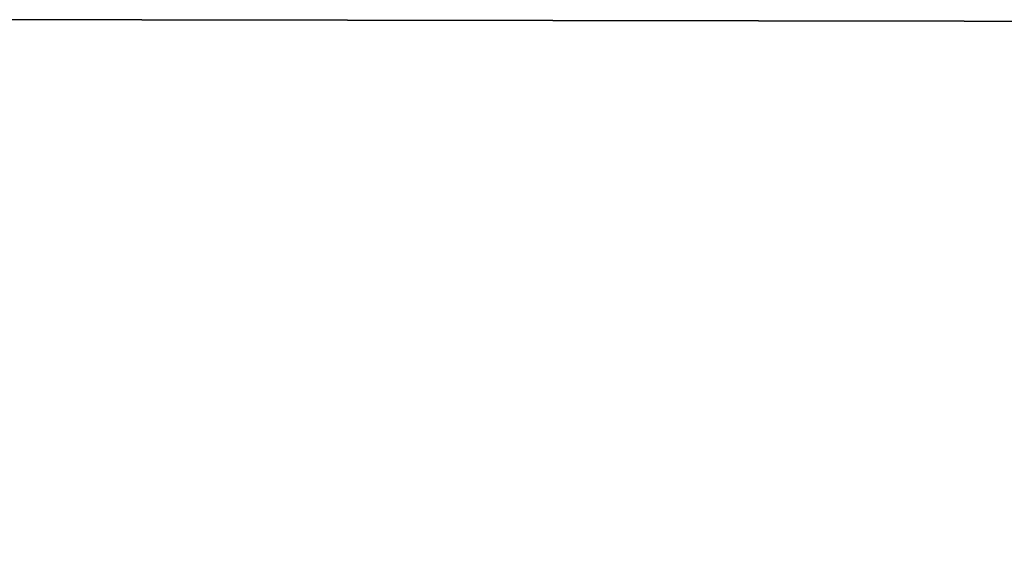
# Model space of a CAD drawing. Extents: x -398 to 398, y -1355 to -82.
# Tile 239 of 256: x 35 to 84, y -158 to -131. Entities that reach past the tile are written whole.
import ezdxf

# ---------------------------------------------------------------- set-up
doc = ezdxf.new("R2010")
doc.units = 0
doc.header["$MEASUREMENT"] = 0

msp = doc.modelspace()

# ---------------------------------------------------------------- linework, layer by layer
for points in [[(395.5, -525.467285, 437.803314), (395.5, -81.938164, 160.655502), (-395.5, -81.938164, 160.655502)], [(395.5, -525.467285, 437.803314), (-395.5, -81.938164, 160.655502), (-395.5, -525.467285, 437.803314)], [(395.5, -528.116882, 433.562988), (395.5, -84.587761, 156.415207), (-395.5, -84.587761, 156.415207)], [(395.5, -528.116882, 433.562988), (-395.5, -84.587761, 156.415207), (-395.5, -528.116882, 433.562988)], [(-9.945962, -414.937714, 362.84079), (-28.1714, -414.638489, 362.653809), (396.5, -85.435806, 156.945206)], [(396.5, -85.435806, 156.945206), (-28.1714, -414.638489, 362.653809), (17.03109, -130.441605, 185.067902)], [(-9.945962, -414.943115, 362.832306), (-28.1714, -414.643799, 362.645386), (396.5, -85.441109, 156.936707)], [(396.5, -85.441109, 156.936707), (-28.1714, -414.643799, 362.645386), (17.03109, -130.446899, 185.059402)], [(49.475079, -414.995087, 362.876709), (-9.945962, -414.937714, 362.84079), (396.5, -85.435806, 156.945206)], [(49.475079, -415.000397, 362.868195), (-9.945962, -414.943115, 362.832306), (396.5, -85.441109, 156.936707)], [(396.5, -85.435806, 156.945206), (51.0299, -415.12619, 362.958588), (49.475079, -414.995087, 362.876709)], [(396.5, -85.441109, 156.936707), (51.0299, -415.1315, 362.950104), (49.475079, -415.000397, 362.868195)], [(396.5, -85.435806, 156.945206), (52.238411, -415.965912, 363.483307), (51.0299, -415.12619, 362.958588)], [(396.5, -85.441109, 156.936707), (52.238411, -415.971191, 363.474792), (51.0299, -415.1315, 362.950104)], [(396.5, -85.435806, 156.945206), (52.691601, -417.234589, 364.276093), (52.238411, -415.965912, 363.483307)], [(396.5, -85.441109, 156.936707), (52.691601, -417.239899, 364.267609), (52.238411, -415.971191, 363.474792)], [(396.5, -527.268921, 433.033112), (52.317871, -418.394897, 365.001099), (396.5, -85.435806, 156.945206)], [(396.5, -85.435806, 156.945206), (52.317871, -418.394897, 365.001099), (52.691601, -417.234589, 364.276093)], [(396.5, -85.441109, 156.936707), (396.5, -527.27417, 433.024597), (52.317871, -418.400208, 364.992615)], [(396.5, -85.441109, 156.936707), (52.317871, -418.400208, 364.992615), (52.691601, -417.239899, 364.267609)], [(243, -100.280098, 127.672203), (-235.265503, -167.884293, 169.916), (-243, -100.280098, 127.672203)], [(243, -100.280098, 127.672203), (235.265503, -167.884293, 169.916), (-235.265503, -167.884293, 169.916)], [(243, -100.704002, 126.993698), (-235.265503, -168.308197, 169.237503), (-243, -100.704002, 126.993698)], [(243, -100.704002, 126.993698), (235.265503, -168.308197, 169.237503), (-235.265503, -168.308197, 169.237503)], [(235.439102, -131.094696), (-235.028595, -130.326599), (-235.114594, -254.460007)], [(235.439102, -131.094696, 0.8), (-235.028595, -130.326599, 0.8), (-235.114594, -254.460007, 0.8)], [(235.028595, -130.326599), (-235.028595, -130.326599), (235.439102, -131.094696)], [(235.028595, -130.326599, 0.8), (-235.028595, -130.326599, 0.8), (235.439102, -131.094696, 0.8)], [(235.439102, -131.094696), (-235.114594, -254.460007), (235.114594, -254.460007)], [(235.439102, -131.094696, 0.8), (-235.114594, -254.460007, 0.8), (235.114594, -254.460007, 0.8)]]:
    msp.add_3dface(points)

doc.saveas('drawing.dxf')
